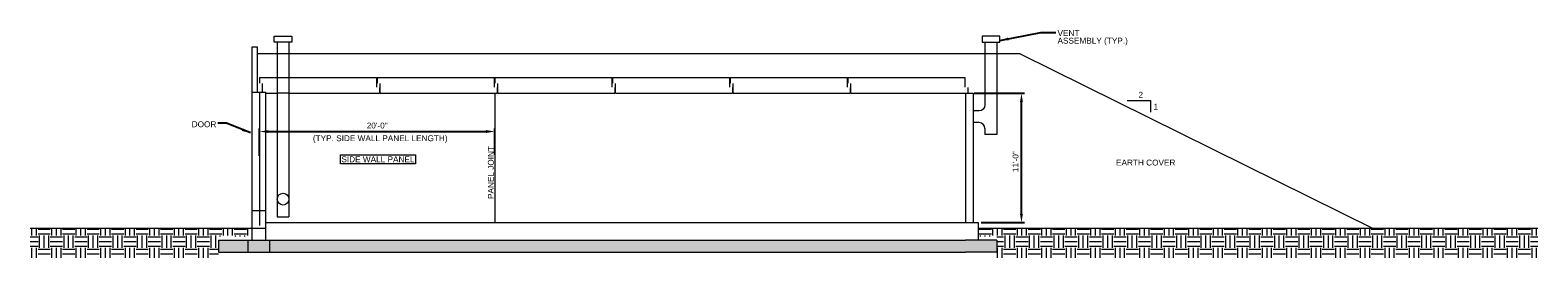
# Model space of a CAD drawing. Header units: inches. Extents: x -208 to 1330, y -642 to 610.
# Tile 1 of 2: x -208 to 1330, y -642 to -410. Entities that reach past the tile are written whole.
import ezdxf
from ezdxf.enums import TextEntityAlignment as Align

# ---------------------------------------------------------------- set-up
doc = ezdxf.new("R2010")
doc.units = ezdxf.units.IN
doc.header["$LTSCALE"] = 16
doc.header["$MEASUREMENT"] = 0
doc.layers.get('Defpoints').update_dxf_attribs({"color": 253, "lineweight": 9})
doc.layers.add('E-60-REF', color=253, linetype='Continuous', lineweight=9)
doc.styles.add("_1 4 1'-0", font='arial.ttf', dxfattribs={"height": 6})
doc.dimstyles.new("1 4 1'-0", dxfattribs={"dimtxt": 6, "dimasz": 9, "dimexe": 3, "dimexo": 3, "dimgap": 3, "dimtad": 1, "dimdec": 0, "dimzin": 11, "dimdsep": 46, "dimlunit": 3, "dimtxsty": "_1 4 1'-0", "dimcen": 0.09, "dimadec": 4, "dimazin": 3, "dimtfac": 1, "dimtdec": 0, "dimtofl": 0, "dimtmove": 0, "dimatfit": 3, "dimfxl": 1, "dimfrac": 2, "dimtzin": 11, "dimarcsym": 0})

# ---------------------------------------------------------------- blocks, each defined once
blk = doc.blocks.new('*D6')
at = {"layer": 'Defpoints', "color": 0, "transparency": 16777216}
for p in [(266, -513.1), (26, -541), (266, -540)]:
    blk.add_point(p, dxfattribs=at)
at = {"layer": 'E-60-REF', "color": 0, "lineweight": -2, "transparency": 16777216}
for p, q in [((26, -538), (26, -510.1)), ((35, -513.1), (257, -513.1)), ((266, -537), (266, -510.1))]:
    blk.add_line(p, q, dxfattribs=at)
at = {"layer": 'E-60-REF', "color": 0, "transparency": 16777216}
for points in [[(35, -511.6), (35, -514.6), (26, -513.1)], [(257, -511.6), (257, -514.6), (266, -513.1)]]:
    blk.add_solid(points, dxfattribs=at)
at = {"layer": 'E-60-REF', "color": 0, "transparency": 16777216, "insert": (146, -507), "char_height": 6, "attachment_point": 5, "style": "_1 4 1'-0"}
blk.add_mtext('20\'-0"', dxfattribs=at)
blk = doc.blocks.new('*D7')
at = {"layer": 'Defpoints', "color": 0, "transparency": 16777216}
for p in [(752, -474), (803.2, -474), (759, -606)]:
    blk.add_point(p, dxfattribs=at)
at = {"layer": 'E-60-REF', "color": 0, "lineweight": -2, "transparency": 16777216}
for p, q in [((755, -474), (806.2, -474)), ((803.2, -597), (803.2, -483)), ((762, -606), (806.2, -606))]:
    blk.add_line(p, q, dxfattribs=at)
at = {"layer": 'E-60-REF', "color": 0, "transparency": 16777216}
for points in [[(801.7, -483), (804.7, -483), (803.2, -474)], [(801.7, -597), (804.7, -597), (803.2, -606)]]:
    blk.add_solid(points, dxfattribs=at)
at = {"layer": 'E-60-REF', "color": 0, "transparency": 16777216, "insert": (797.2, -543.8), "char_height": 6, "attachment_point": 5, "rotation": 90, "style": "_1 4 1'-0"}
blk.add_mtext('11\'-0"', dxfattribs=at)

msp = doc.modelspace()

# ---------------------------------------------------------------- hatches: boundary and pattern name
at = {"layer": 'E-60-REF', "transparency": 33554508}
h = msp.add_hatch(dxfattribs=at)
h.set_pattern_fill('EARTH', color=256, scale=50)
h.set_pattern_definition([(0, (0, 482.53), (12.5, 12.5), [12.5, -12.5]), (0, (0, 487.218), (12.5, 12.5), [12.5, -12.5]), (0, (0, 491.905), (12.5, 12.5), [12.5, -12.5]), (90, (1.562, 493.468), (-12.5, 12.5), [12.5, -12.5]), (90, (6.25, 493.468), (-12.5, 12.5), [12.5, -12.5]), (90, (10.938, 493.468), (-12.5, 12.5), [12.5, -12.5])])
h.paths.add_polyline_path([(-16, -620), (18, -620), (18, -612), (-208, -612), (-208, -641.9), (-16, -641.9)])
h = msp.add_hatch(dxfattribs=at)
h.set_pattern_fill('EARTH', color=256, scale=50)
h.set_pattern_definition([(0, (-240, 482.53), (12.5, 12.5), [12.5, -12.5]), (0, (-240, 487.218), (12.5, 12.5), [12.5, -12.5]), (0, (-240, 491.905), (12.5, 12.5), [12.5, -12.5]), (90, (-238.438, 493.468), (-12.5, 12.5), [12.5, -12.5]), (90, (-233.75, 493.468), (-12.5, 12.5), [12.5, -12.5]), (90, (-229.062, 493.468), (-12.5, 12.5), [12.5, -12.5])])
h.paths.add_polyline_path([(1330, -612), (759, -612), (759, -620), (778, -620), (778, -641.7), (1330, -641.7)])
at = {"layer": 'E-60-REF', "transparency": 33554483}
h = msp.add_hatch(color=256, dxfattribs=at)
h.dxf.hatch_style = 1
h.paths.add_polyline_path([(14, -624), (-16, -624), (-16, -636), (14, -636)])
h.paths.add_polyline_path([(36, -624), (14, -624), (14, -636), (36, -636)])
h.paths.add_polyline_path([(106, -624), (36, -624), (36, -636), (106, -636)])
h.paths.add_polyline_path([(778, -624), (106, -624), (106, -636), (778, -636)])

# ---------------------------------------------------------------- linework, layer by layer
at = {"layer": 'E-60-REF'}
for p, q in [((44, -422), (44, -600)), ((56, -422), (56, -600)), ((766, -422), (766, -486)), ((778, -422), (778, -498)), ((802, -434), (24, -434)), ((802, -434), (1162, -612)), ((26, -458), (26, -463.8)), ((26, -458), (44, -458)), ((44, -458), (56.3, -458)), ((56, -458), (145.4, -458)), ((145.4, -458), (145.4, -468)), ((146, -458), (146, -463.8)), ((146, -458), (265.4, -458)), ((265.4, -458), (265.4, -468)), ((266, -458), (266, -463.8)), ((266, -458), (385.4, -458)), ((385.4, -458), (385.4, -468)), ((386, -458), (386, -463.8)), ((386, -458), (505.4, -458)), ((505.4, -458), (505.4, -468)), ((506, -458), (506, -463.8)), ((506, -458), (625.4, -458)), ((625.4, -458), (625.4, -468)), ((626, -458), (626, -463.8)), ((626, -458), (745.4, -458)), ((745.4, -458), (745.4, -468)), ((18, -473), (32, -473)), ((18, -473), (18, -624)), ((26, -473), (26, -609)), ((29, -473), (29, -464.1)), ((32, -473), (32, -624)), ((32, -474), (44, -474)), ((56, -474), (44, -474)), ((56, -474), (148.4, -474)), ((148.4, -468.3), (148.4, -474)), ((149, -474), (149, -464.1)), ((149, -474), (268.4, -474)), ((266, -474), (266, -606)), ((268.4, -468.3), (268.4, -474)), ((269, -474), (269, -464.1)), ((269, -474), (388.4, -474)), ((388.4, -468.3), (388.4, -474)), ((389, -474), (389, -464.1)), ((389, -474), (508.4, -474)), ((508.4, -468.3), (508.4, -474)), ((509, -474), (509, -464.1)), ((509, -474), (628.4, -474)), ((628.4, -468.3), (628.4, -474)), ((629, -474), (629, -464.1)), ((629, -474), (748.4, -474)), ((746, -474), (746, -606)), ((748.4, -468.3), (748.4, -474)), ((760, -492), (754, -492)), ((911, -481.4), (935, -481.4)), ((935, -481.4), (935, -493.4)), ((760, -504), (754, -504)), ((766, -510, 0), (766, -516, 0)), ((32, -594), (18, -594)), ((32, -612), (-208, -612)), ((32, -606), (759, -606)), ((44, -600), (56, -600)), ((759, -606), (759, -624)), ((1330, -612), (759, -612)), ((-16, -624), (-16, -636)), ((-16, -624), (746, -624)), ((14, -624), (14, -636)), ((36, -624), (36, -636)), ((778, -624), (746, -624)), ((778, -624), (778, -636)), ((-16, -636), (746, -636)), ((778, -636), (746, -636))]:
    msp.add_line(p, q, dxfattribs=at)
at = {"layer": 'E-60-REF', "elevation": 0, "flags": 128}
for points in [[(24, -473), (24, -427), (18, -427), (18, -473)], [(32, -474), (32, -474), (44, -474)], [(746, -474), (754, -474), (754, -606)], [(778, -498), (778, -516), (766, -516)]]:
    msp.add_lwpolyline(points, dxfattribs=at)
at = {"layer": 'E-60-REF'}
msp.add_circle((50, -582), 6, dxfattribs=at)
at = {"layer": 'E-60-REF', "extrusion": (0, 0, -1)}
msp.add_arc((-760, -486), 6, 180, 270, dxfattribs=at)
at = {"layer": 'E-60-REF'}
msp.add_arc((760, -510), 6, 0, 90, dxfattribs=at)
for points in [[(41, -416), (59, -416), (59, -422), (41, -422)], [(781, -416), (763, -416), (763, -422), (781, -422)], [(108.6, -537), (185.2, -537), (185.2, -546), (108.6, -546)]]:
    msp.add_3dface(points, dxfattribs=at)

# ---------------------------------------------------------------- texts
at = {"layer": 'E-60-REF', "style": "_1 4 1'-0"}
for s, p in [('(TYP. SIDE WALL PANEL LENGTH)', (80.4, -519.9)), ('SIDE WALL PANEL', (109.5, -541.4))]:
    msp.add_text(s, height=6, dxfattribs=at).set_placement(p, align=Align.MIDDLE_LEFT)
msp.add_text('PANEL JOINT', height=6, rotation=90, dxfattribs=at).set_placement((261.9, -581.9), align=Align.MIDDLE_LEFT)
at = {"layer": 'E-60-REF', "char_height": 6, "line_spacing_factor": 0.776524, "style": "_1 4 1'-0"}
for s, insert, width, attachment_point in [('VENT\\PASSEMBLY (TYP.)', (840, -409.7), 75.425, 1), ('2', (922.6, -472.6), 7.393, 1), ('1', (937.9, -484.8), 7.393, 1), ('DOOR', (-43.2, -505.7), 29.915, 4), ('EARTH COVER', (899.7, -541.7), 75.425, 1)]:
    msp.add_mtext(s, dxfattribs=dict(at, insert=insert, width=width, attachment_point=attachment_point))

# ---------------------------------------------------------------- dimensions: what is measured, and where the dimension line sits
at = {"layer": 'E-60-REF'}
dim = msp.add_linear_dim(base=(803.2, -474), p1=(759, -606), p2=(752, -474), angle=90, dimstyle="1 4 1'-0", dxfattribs=at)
dim.commit()
dim.dimension.update_dxf_attribs({"geometry": '*D7', "text_midpoint": (803.2, -543.8), "dimtype": 160})
dim = msp.add_linear_dim(base=(266, -513.1), p1=(26, -541), p2=(266, -540), dimstyle="1 4 1'-0", dxfattribs=at)
dim.commit()
dim.dimension.update_dxf_attribs({"geometry": '*D6', "text_midpoint": (146, -513.1), "dimtype": 160})

# ---------------------------------------------------------------- leaders
for points in [[(781, -420.4), (823, -412), (838.4, -412)], [(16.9, -514.5), (-7.8, -504.7), (-16.4, -504.7)]]:
    msp.add_leader(points, dimstyle="1 4 1'-0", override={"dimgap": 6}, dxfattribs=at)

doc.saveas('drawing.dxf')
